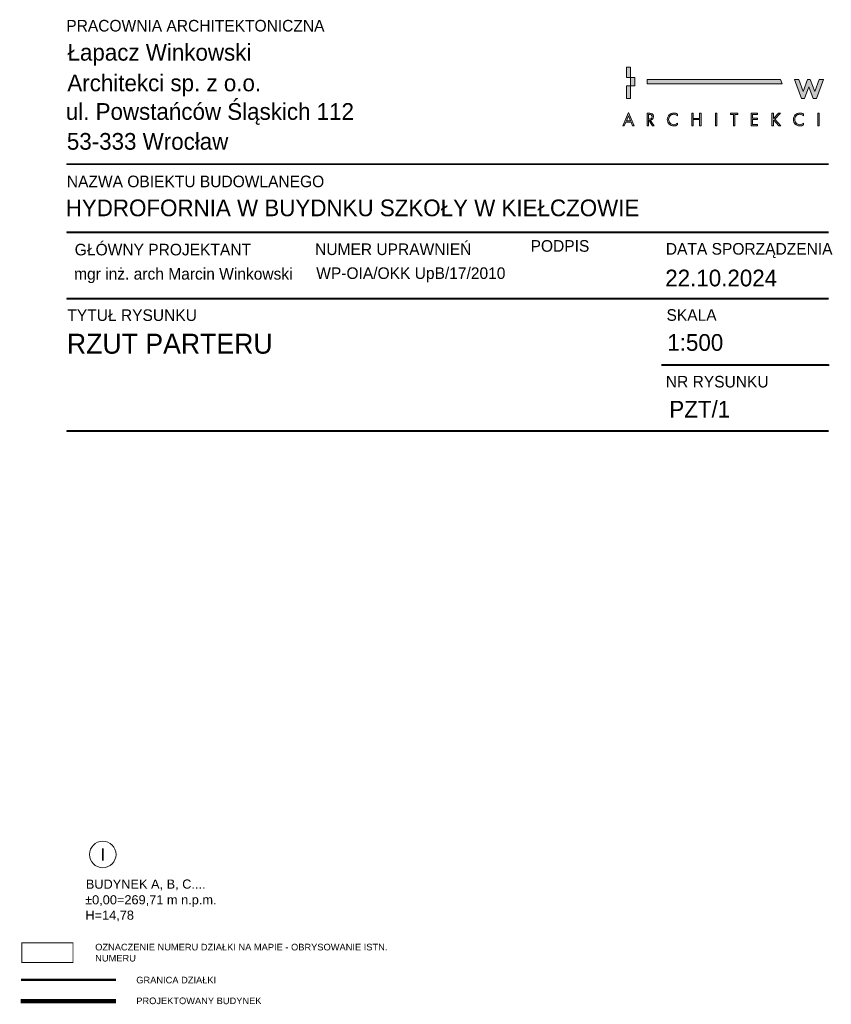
# Model space of a CAD drawing. Header units: centimetres. Extents: x 1590 to 6442358, y 1327 to 6703124.
# Tile 38 of 79: x 1796 to 1894, y 1998 to 2117. Entities that reach past the tile are written whole.
import ezdxf
from ezdxf.enums import TextEntityAlignment as Align

# ---------------------------------------------------------------- set-up
doc = ezdxf.new("R2010")
doc.units = ezdxf.units.CM
doc.linetypes.add('DASHED', pattern=[19.05, 12.7, -6.35])
for name, color, linetype, lineweight in [('0_TABELKA', 7, 'Continuous', 9), ('A_WIDOKOWE', 2, 'Continuous', 13), ('PZT_BUD.PROJEKTOWANE', 160, 'Continuous', 100), ('PZT_OPIS', 241, 'Continuous', 5)]:
    doc.layers.add(name, color=color, linetype=linetype, lineweight=lineweight)
doc.layers.add('PZT_GRANICA DZIAŁKI', color=1, linetype='DASHED', lineweight=100, true_color=0xff0000)
doc.layers.add('PZT_GRANICA OPRACOWANIA', color=7, linetype='DASHED', lineweight=100, true_color=0xedcd12)
doc.styles.add('100 Jost1', font='Jost-400-Book.ttf')
doc.styles.add('500', font='arial.ttf', dxfattribs={"height": 80})
doc.styles.add('ARIAL', font='arial.ttf')

# ---------------------------------------------------------------- blocks, each defined once
blk = doc.blocks.new('KONDYGNACJE')
at = {"lineweight": 15, "ltscale": 2}
blk.add_circle((0, 0), 160, dxfattribs=at)
at = {"style": 'ARIAL'}
blk.add_attdef('L.KOND.', text='', height=150, dxfattribs=at).set_placement((0, 0), align=Align.MIDDLE_CENTER)
blk = doc.blocks.new('TABELKA_WSZYSTKIE_BRANŻE_SPZOO')
at = {"true_color": 0x224b90}
h = blk.add_hatch(color=167, dxfattribs=at)
h.paths.add_polyline_path([(-27.89, 42.63), (-28.53, 42.63), (-28.71, 42.2), (-28.9, 42.2), (-28.2, 43.79), (-27.52, 42.2), (-27.71, 42.2)])
h.paths.add_polyline_path([(-27.95, 42.79), (-28.2, 43.4), (-28.46, 42.79)])
edge = h.paths.add_edge_path()
edge.add_spline(control_points=[(-25.81, 43.56), (-25.81, 43.56), (-25.81, 43.02), (-25.81, 43.02), (-25.81, 43.02), (-25.75, 43.02), (-25.75, 43.02), (-25.7, 43.02), (-25.65, 43.02), (-25.61, 43.03), (-25.57, 43.03), (-25.53, 43.05), (-25.49, 43.06), (-25.45, 43.08), (-25.42, 43.11), (-25.4, 43.15), (-25.38, 43.19), (-25.37, 43.23), (-25.37, 43.29), (-25.37, 43.34), (-25.38, 43.38), (-25.39, 43.41), (-25.41, 43.45), (-25.43, 43.47), (-25.45, 43.49), (-25.47, 43.51), (-25.5, 43.53), (-25.53, 43.54), (-25.57, 43.55), (-25.6, 43.56), (-25.64, 43.56), (-25.67, 43.56), (-25.71, 43.56), (-25.76, 43.56), (-25.76, 43.56), (-25.81, 43.56), (-25.81, 43.56)], knot_values=[0, 0, 0, 0, 1, 1, 1, 2, 2, 2, 3, 3, 3, 4, 4, 4, 5, 5, 5, 6, 6, 6, 7, 7, 7, 8, 8, 8, 9, 9, 9, 10, 10, 10, 11, 11, 11, 12, 12, 12, 12], degree=3, periodic=0)
edge = h.paths.add_edge_path()
edge.add_spline(control_points=[(-25.81, 42.87), (-25.81, 42.87), (-25.81, 42.2), (-25.81, 42.2), (-25.81, 42.2), (-25.97, 42.2), (-25.97, 42.2), (-25.97, 42.2), (-25.97, 43.72), (-25.97, 43.72), (-25.97, 43.72), (-25.76, 43.72), (-25.76, 43.72), (-25.68, 43.72), (-25.61, 43.71), (-25.55, 43.7), (-25.49, 43.69), (-25.43, 43.67), (-25.37, 43.64), (-25.32, 43.61), (-25.28, 43.57), (-25.25, 43.51), (-25.22, 43.45), (-25.2, 43.38), (-25.2, 43.3), (-25.2, 43.18), (-25.24, 43.09), (-25.31, 43.01), (-25.37, 42.93), (-25.47, 42.89), (-25.58, 42.88), (-25.58, 42.88), (-25.1, 42.2), (-25.1, 42.2), (-25.1, 42.2), (-25.31, 42.2), (-25.31, 42.2), (-25.31, 42.2), (-25.76, 42.87), (-25.76, 42.87), (-25.76, 42.87), (-25.81, 42.87), (-25.81, 42.87)], knot_values=[0, 0, 0, 0, 1, 1, 1, 2, 2, 2, 3, 3, 3, 4, 4, 4, 5, 5, 5, 6, 6, 6, 7, 7, 7, 8, 8, 8, 9, 9, 9, 10, 10, 10, 11, 11, 11, 12, 12, 12, 13, 13, 13, 14, 14, 14, 14], degree=3, periodic=0)
edge = h.paths.add_edge_path()
edge.add_spline(control_points=[(-22.3, 43.6), (-22.3, 43.6), (-22.3, 43.39), (-22.3, 43.39), (-22.43, 43.52), (-22.59, 43.59), (-22.76, 43.59), (-22.93, 43.59), (-23.07, 43.53), (-23.19, 43.4), (-23.31, 43.28), (-23.37, 43.13), (-23.37, 42.96), (-23.37, 42.79), (-23.31, 42.65), (-23.19, 42.52), (-23.07, 42.4), (-22.93, 42.33), (-22.76, 42.33), (-22.59, 42.33), (-22.44, 42.4), (-22.3, 42.53), (-22.3, 42.53), (-22.3, 42.33), (-22.3, 42.33), (-22.44, 42.23), (-22.59, 42.18), (-22.75, 42.18), (-22.97, 42.18), (-23.15, 42.25), (-23.31, 42.41), (-23.46, 42.56), (-23.54, 42.74), (-23.54, 42.95), (-23.54, 43.17), (-23.46, 43.36), (-23.31, 43.51), (-23.15, 43.67), (-22.97, 43.74), (-22.75, 43.74), (-22.59, 43.74), (-22.44, 43.7), (-22.3, 43.6)], knot_values=[0, 0, 0, 0, 1, 1, 1, 2, 2, 2, 3, 3, 3, 4, 4, 4, 5, 5, 5, 6, 6, 6, 7, 7, 7, 8, 8, 8, 9, 9, 9, 10, 10, 10, 11, 11, 11, 12, 12, 12, 13, 13, 13, 14, 14, 14, 14], degree=3, periodic=0)
h.paths.add_polyline_path([(-20.41, 43.1), (-19.64, 43.1), (-19.64, 43.72), (-19.47, 43.72), (-19.47, 42.2), (-19.64, 42.2), (-19.64, 42.95), (-20.41, 42.95), (-20.41, 42.2), (-20.58, 42.2), (-20.58, 43.72), (-20.41, 43.72)])
h.paths.add_polyline_path([(-17.55, 43.72), (-17.55, 42.2), (-17.72, 42.2), (-17.72, 43.72)])
h.paths.add_polyline_path([(-15.41, 43.56), (-15.41, 42.2), (-15.57, 42.2), (-15.57, 43.56), (-15.94, 43.56), (-15.94, 43.72), (-15.04, 43.72), (-15.04, 43.56)])
h.paths.add_polyline_path([(-13.43, 42.2), (-13.43, 43.72), (-12.65, 43.72), (-12.65, 43.56), (-13.26, 43.56), (-13.26, 43.11), (-12.67, 43.11), (-12.67, 42.95), (-13.26, 42.95), (-13.26, 42.36), (-12.65, 42.36), (-12.65, 42.2)])
h.paths.add_polyline_path([(-10.76, 43.07), (-10.12, 43.72), (-9.89, 43.72), (-10.6, 43.01), (-9.87, 42.2), (-10.1, 42.2), (-10.72, 42.9), (-10.76, 42.86), (-10.76, 42.2), (-10.93, 42.2), (-10.93, 43.72), (-10.76, 43.72)])
edge = h.paths.add_edge_path()
edge.add_spline(control_points=[(-7.12, 43.6), (-7.12, 43.6), (-7.12, 43.39), (-7.12, 43.39), (-7.25, 43.52), (-7.4, 43.59), (-7.58, 43.59), (-7.75, 43.59), (-7.89, 43.53), (-8.01, 43.4), (-8.13, 43.28), (-8.19, 43.13), (-8.19, 42.96), (-8.19, 42.79), (-8.13, 42.65), (-8.01, 42.52), (-7.89, 42.4), (-7.74, 42.33), (-7.58, 42.33), (-7.4, 42.33), (-7.25, 42.4), (-7.12, 42.53), (-7.12, 42.53), (-7.12, 42.33), (-7.12, 42.33), (-7.26, 42.23), (-7.41, 42.18), (-7.57, 42.18), (-7.78, 42.18), (-7.97, 42.25), (-8.12, 42.41), (-8.28, 42.56), (-8.35, 42.74), (-8.35, 42.95), (-8.35, 43.17), (-8.28, 43.36), (-8.12, 43.51), (-7.97, 43.67), (-7.79, 43.74), (-7.57, 43.74), (-7.4, 43.74), (-7.25, 43.7), (-7.12, 43.6)], knot_values=[0, 0, 0, 0, 1, 1, 1, 2, 2, 2, 3, 3, 3, 4, 4, 4, 5, 5, 5, 6, 6, 6, 7, 7, 7, 8, 8, 8, 9, 9, 9, 10, 10, 10, 11, 11, 11, 12, 12, 12, 13, 13, 13, 14, 14, 14, 14], degree=3, periodic=0)
h.paths.add_polyline_path([(-5.24, 43.72), (-5.24, 42.2), (-5.41, 42.2), (-5.41, 43.72)])
h.paths.add_polyline_path([(-28.46, 47.01), (-27.96, 47.01), (-27.96, 45.5), (-28.21, 45.5), (-28.46, 45.5)])
h.paths.add_polyline_path([(-28.46, 49.27), (-27.96, 49.27), (-27.96, 48.01), (-28.46, 48.01)])
h.paths.add_polyline_path([(-25.97, 47.76), (-9.88, 47.76), (-9.71, 47.26), (-25.97, 47.26)])
h.paths.add_polyline_path([(-27.96, 48.01), (-27.46, 48.01), (-27.46, 47.01), (-27.96, 47.01)])
h.paths.add_polyline_path([(-5.57, 45.5), (-5.95, 45.5), (-6.47, 46.91), (-7, 45.5), (-7.38, 45.5), (-8.22, 47.76), (-7.7, 47.76), (-7.18, 46.35), (-6.65, 47.76), (-6.31, 47.76), (-5.77, 46.35), (-5.24, 47.76), (-4.73, 47.76)])
at = {"color": 167, "lineweight": 0, "true_color": 0x224b90}
for points in [[(-28.46, 49.27), (-27.96, 49.27), (-27.96, 48.01), (-28.46, 48.01), (-28.46, 49.27)], [(-27.96, 48.01), (-27.46, 48.01), (-27.46, 47.01), (-27.96, 47.01), (-27.96, 48.01)], [(-25.97, 47.76), (-9.88, 47.76), (-9.71, 47.26), (-25.97, 47.26), (-25.97, 47.76)], [(-5.57, 45.5), (-5.95, 45.5), (-6.47, 46.91), (-7, 45.5), (-7.38, 45.5), (-8.22, 47.76), (-7.7, 47.76), (-7.18, 46.35), (-6.65, 47.76), (-6.31, 47.76), (-5.77, 46.35), (-5.24, 47.76), (-4.73, 47.76), (-5.57, 45.5)], [(-28.46, 47.01), (-27.96, 47.01), (-27.96, 45.5), (-28.21, 45.5), (-28.46, 45.5), (-28.46, 47.01)], [(-27.89, 42.63), (-28.53, 42.63), (-28.71, 42.2), (-28.9, 42.2), (-28.2, 43.79), (-27.52, 42.2), (-27.71, 42.2), (-27.89, 42.63)], [(-27.95, 42.79), (-28.2, 43.4), (-28.46, 42.79), (-27.95, 42.79)], [(-20.41, 43.1), (-19.64, 43.1), (-19.64, 43.72), (-19.47, 43.72), (-19.47, 42.2), (-19.64, 42.2), (-19.64, 42.95), (-20.41, 42.95), (-20.41, 42.2), (-20.58, 42.2), (-20.58, 43.72), (-20.41, 43.72), (-20.41, 43.1)], [(-17.55, 43.72), (-17.55, 42.2), (-17.72, 42.2), (-17.72, 43.72), (-17.55, 43.72)], [(-15.41, 43.56), (-15.41, 42.2), (-15.57, 42.2), (-15.57, 43.56), (-15.94, 43.56), (-15.94, 43.72), (-15.04, 43.72), (-15.04, 43.56), (-15.41, 43.56)], [(-13.43, 42.2), (-13.43, 43.72), (-12.65, 43.72), (-12.65, 43.56), (-13.26, 43.56), (-13.26, 43.11), (-12.67, 43.11), (-12.67, 42.95), (-13.26, 42.95), (-13.26, 42.36), (-12.65, 42.36), (-12.65, 42.2), (-13.43, 42.2)], [(-10.76, 43.07), (-10.12, 43.72), (-9.89, 43.72), (-10.6, 43.01), (-9.87, 42.2), (-10.1, 42.2), (-10.72, 42.9), (-10.76, 42.86), (-10.76, 42.2), (-10.93, 42.2), (-10.93, 43.72), (-10.76, 43.72), (-10.76, 43.07)], [(-5.24, 43.72), (-5.24, 42.2), (-5.41, 42.2), (-5.41, 43.72), (-5.24, 43.72)]]:
    blk.add_lwpolyline(points, dxfattribs=at)
for points, knots in [([(-25.81, 42.87), (-25.81, 42.87), (-25.81, 42.2), (-25.81, 42.2), (-25.81, 42.2), (-25.97, 42.2), (-25.97, 42.2), (-25.97, 42.2), (-25.97, 43.72), (-25.97, 43.72), (-25.97, 43.72), (-25.76, 43.72), (-25.76, 43.72), (-25.68, 43.72), (-25.61, 43.71), (-25.55, 43.7), (-25.49, 43.69), (-25.43, 43.67), (-25.37, 43.64), (-25.32, 43.61), (-25.28, 43.57), (-25.25, 43.51), (-25.22, 43.45), (-25.2, 43.38), (-25.2, 43.3), (-25.2, 43.18), (-25.24, 43.09), (-25.31, 43.01), (-25.37, 42.93), (-25.47, 42.89), (-25.58, 42.88), (-25.58, 42.88), (-25.1, 42.2), (-25.1, 42.2), (-25.1, 42.2), (-25.31, 42.2), (-25.31, 42.2), (-25.31, 42.2), (-25.76, 42.87), (-25.76, 42.87), (-25.76, 42.87), (-25.81, 42.87), (-25.81, 42.87)], [0, 0, 0, 0, 1, 1, 1, 2, 2, 2, 3, 3, 3, 4, 4, 4, 5, 5, 5, 6, 6, 6, 7, 7, 7, 8, 8, 8, 9, 9, 9, 10, 10, 10, 11, 11, 11, 12, 12, 12, 13, 13, 13, 14, 14, 14, 14]), ([(-25.81, 43.56), (-25.81, 43.56), (-25.81, 43.02), (-25.81, 43.02), (-25.81, 43.02), (-25.75, 43.02), (-25.75, 43.02), (-25.7, 43.02), (-25.65, 43.02), (-25.61, 43.03), (-25.57, 43.03), (-25.53, 43.05), (-25.49, 43.06), (-25.45, 43.08), (-25.42, 43.11), (-25.4, 43.15), (-25.38, 43.19), (-25.37, 43.23), (-25.37, 43.29), (-25.37, 43.34), (-25.38, 43.38), (-25.39, 43.41), (-25.41, 43.45), (-25.43, 43.47), (-25.45, 43.49), (-25.47, 43.51), (-25.5, 43.53), (-25.53, 43.54), (-25.57, 43.55), (-25.6, 43.56), (-25.64, 43.56), (-25.67, 43.56), (-25.71, 43.56), (-25.76, 43.56), (-25.76, 43.56), (-25.81, 43.56), (-25.81, 43.56)], [0, 0, 0, 0, 1, 1, 1, 2, 2, 2, 3, 3, 3, 4, 4, 4, 5, 5, 5, 6, 6, 6, 7, 7, 7, 8, 8, 8, 9, 9, 9, 10, 10, 10, 11, 11, 11, 12, 12, 12, 12]), ([(-22.3, 43.6), (-22.3, 43.6), (-22.3, 43.39), (-22.3, 43.39), (-22.43, 43.52), (-22.59, 43.59), (-22.76, 43.59), (-22.93, 43.59), (-23.07, 43.53), (-23.19, 43.4), (-23.31, 43.28), (-23.37, 43.13), (-23.37, 42.96), (-23.37, 42.79), (-23.31, 42.65), (-23.19, 42.52), (-23.07, 42.4), (-22.93, 42.33), (-22.76, 42.33), (-22.59, 42.33), (-22.44, 42.4), (-22.3, 42.53), (-22.3, 42.53), (-22.3, 42.33), (-22.3, 42.33), (-22.44, 42.23), (-22.59, 42.18), (-22.75, 42.18), (-22.97, 42.18), (-23.15, 42.25), (-23.31, 42.41), (-23.46, 42.56), (-23.54, 42.74), (-23.54, 42.95), (-23.54, 43.17), (-23.46, 43.36), (-23.31, 43.51), (-23.15, 43.67), (-22.97, 43.74), (-22.75, 43.74), (-22.59, 43.74), (-22.44, 43.7), (-22.3, 43.6)], [0, 0, 0, 0, 1, 1, 1, 2, 2, 2, 3, 3, 3, 4, 4, 4, 5, 5, 5, 6, 6, 6, 7, 7, 7, 8, 8, 8, 9, 9, 9, 10, 10, 10, 11, 11, 11, 12, 12, 12, 13, 13, 13, 14, 14, 14, 14]), ([(-7.12, 43.6), (-7.12, 43.6), (-7.12, 43.39), (-7.12, 43.39), (-7.25, 43.52), (-7.4, 43.59), (-7.58, 43.59), (-7.75, 43.59), (-7.89, 43.53), (-8.01, 43.4), (-8.13, 43.28), (-8.19, 43.13), (-8.19, 42.96), (-8.19, 42.79), (-8.13, 42.65), (-8.01, 42.52), (-7.89, 42.4), (-7.74, 42.33), (-7.58, 42.33), (-7.4, 42.33), (-7.25, 42.4), (-7.12, 42.53), (-7.12, 42.53), (-7.12, 42.33), (-7.12, 42.33), (-7.26, 42.23), (-7.41, 42.18), (-7.57, 42.18), (-7.78, 42.18), (-7.97, 42.25), (-8.12, 42.41), (-8.28, 42.56), (-8.35, 42.74), (-8.35, 42.95), (-8.35, 43.17), (-8.28, 43.36), (-8.12, 43.51), (-7.97, 43.67), (-7.79, 43.74), (-7.57, 43.74), (-7.4, 43.74), (-7.25, 43.7), (-7.12, 43.6)], [0, 0, 0, 0, 1, 1, 1, 2, 2, 2, 3, 3, 3, 4, 4, 4, 5, 5, 5, 6, 6, 6, 7, 7, 7, 8, 8, 8, 9, 9, 9, 10, 10, 10, 11, 11, 11, 12, 12, 12, 13, 13, 13, 14, 14, 14, 14])]:
    blk.add_open_spline(points, degree=3, knots=knots, dxfattribs=at)
at = {"layer": '0_TABELKA', "color": 9, "true_color": 0xbabfcb}
for p, q in [((-95.89, 37.58), (-4.1, 37.58)), ((-95.89, 29.37), (-4.1, 29.37)), ((-95.89, 29.37), (-4.1, 29.37)), ((-95.89, 21.37), (-58.27, 21.37)), ((-95.89, 21.37), (-4.1, 21.37)), ((-57.19, 21.37), (-4.1, 21.37)), ((-24.25, 13.46), (-4.1, 13.46)), ((-95.89, 5.43), (-51.23, 5.43)), ((-50.23, 5.43), (-25.33, 5.43)), ((-24.25, 5.43), (-4.1, 5.43))]:
    blk.add_line(p, q, dxfattribs=at)
for points in [[(-95.89, 37.58, 0.22, 0.22, 0), (-4.1, 37.58, 0, 0, 0)], [(-95.89, 29.37, 0.22, 0.22, 0), (-4.1, 29.37, 0, 0, 0)], [(-95.89, 29.37, 0.22, 0.22, 0), (-4.1, 29.37, 0, 0, 0)], [(-95.89, 21.37, 0.22, 0.22, 0), (-4.1, 21.37, 0, 0, 0)], [(-24.25, 13.37, 0.22, 0.22, 0), (-4.02, 13.37, 0.22, 0.22, 0)], [(-95.89, 5.43, 0.22, 0.22, 0), (-4.1, 5.43, 0, 0, 0)]]:
    blk.add_lwpolyline(points, format="xyseb", dxfattribs=at)
at = {"layer": '0_TABELKA', "color": 167, "linetype": 'Continuous', "true_color": 0x234b90, "style": '100 Jost1'}
for s, p in [('PRACOWNIA ARCHITEKTONICZNA', (-95.93, 53.56)), ('NAZWA OBIEKTU BUDOWLANEGO', (-95.86, 34.8)), ('NUMER UPRAWNIEŃ', (-65.96, 26.63)), ('G', (-94.92, 26.59)), ('ŁÓWNY PROJEKTANT', (-93.44, 26.59)), ('PODPIS', (-40, 27.03)), ('DATA SPORZĄDZENIA', (-23.71, 26.68)), ('TYTUŁ RYSUNKU', (-95.8, 18.69)), ('SKALA', (-23.63, 18.71)), ('NR RYSUNKU', (-23.71, 10.68))]:
    blk.add_text(s, height=1.4, dxfattribs=at).set_placement(p)
at = {"layer": '0_TABELKA', "color": 169, "linetype": 'Continuous', "true_color": 0x192c53, "style": '100 Jost1'}
for s, height, p in [('Łapacz Winkowski', 2.013, (-95.78, 50.05)), ('Architekci sp. z o.o.', 2.013, (-95.8, 46.36)), ('ul. Powstańców Śląskich 112', 2.013, (-95.99, 42.92)), ('53-333 Wrocław', 2.013, (-95.86, 39.32)), ('HYDROFORNIA W BUYDNKU SZKOŁY W KIEŁCZOWIE', 2.013, (-96, 31.31)), ('mgr inż. arch Marcin Winkowski', 1.4, (-94.99, 23.67)), ('WP-OIA/OKK UpB/17/2010', 1.4, (-65.82, 23.75)), ('22.10.2024', 2.013, (-23.78, 22.86))]:
    blk.add_text(s, height=height, dxfattribs=at).set_placement(p)
at = {"layer": '0_TABELKA', "color": 169, "true_color": 0x192c53, "style": '100 Jost1'}
for tag, height, p in [('TYT_RYS_001', 2.4, (-96.09, 20.12)), ('SKALA', 2.01, (-23.55, 17.11)), ('NR', 2.01, (-23.55, 9.07))]:
    blk.add_attdef(tag, text='', height=height, dxfattribs=at).set_placement(p, align=Align.TOP_LEFT)

msp = doc.modelspace()

# ---------------------------------------------------------------- linework, layer by layer
at = {"layer": 'PZT_BUD.PROJEKTOWANE', "transparency": 33554687}
msp.add_lwpolyline([(1796.346, 1998.547), (1807.797, 1998.547)], dxfattribs=at)
at = {"layer": 'PZT_GRANICA DZIAŁKI', "linetype": 'DASHED', "ltscale": 0.1, "transparency": 33554687, "const_width": 0.3}
msp.add_lwpolyline([(1796.346, 2001.103), (1807.797, 2001.103)], dxfattribs=at)
at = {"layer": 'PZT_GRANICA OPRACOWANIA', "linetype": 'Continuous', "transparency": 33554687, "const_width": 0.1}
msp.add_lwpolyline([(1796.451, 2005.55), (1802.621, 2005.551), (1802.622, 2003.195), (1796.451, 2003.193)], close=True, dxfattribs=at)

# ---------------------------------------------------------------- block references
at = {"layer": 'A_WIDOKOWE', "transparency": 33554687}
ref = msp.add_blockref('TABELKA_WSZYSTKIE_BRANŻE_SPZOO', (1897.739, 2061.784), dxfattribs=at)
ref.add_attrib('SKALA', '1:500', dxfattribs={"layer": '0_TABELKA', "color": 169, "true_color": 0x192c53, "height": 2.0147, "style": '100 Jost1'}).set_placement((1874.203, 2078.895), align=Align.TOP_LEFT)
ref.add_attrib('NR', 'PZT/1', dxfattribs={"layer": '0_TABELKA', "color": 169, "true_color": 0x192c53, "height": 2.0147, "style": '100 Jost1'}).set_placement((1874.445, 2070.853), align=Align.TOP_LEFT)
ref.add_attrib('TYT_RYS_001', 'RZUT PARTERU', (1801.884, 2076.535), dxfattribs={"layer": '0_TABELKA', "color": 169, "true_color": 0x192c53, "height": 2.4, "style": '100 Jost1'})
at = {"layer": 'PZT_OPIS', "transparency": 33554687, "xscale": 0.01, "yscale": 0.01, "zscale": 0.01}
msp.add_blockref('KONDYGNACJE', (1806.202, 2016.21), dxfattribs=at).add_auto_attribs({'L.KOND.': 'I'})

# ---------------------------------------------------------------- texts
at = {"layer": 'PZT_OPIS', "ltscale": 2, "transparency": 33554687, "style": 'ARIAL'}
for s, p in [('BUDYNEK A, B, C....', (1804.161, 2012.628)), ('%%P0,00=269,71 m n.p.m.', (1804.076, 2010.74)), ('H=14,78', (1804.108, 2008.89))]:
    msp.add_text(s, height=1.1, rotation=0.06199, dxfattribs=at).set_placement(p, align=Align.MIDDLE_LEFT)
at = {"layer": 'PZT_OPIS', "transparency": 33554687, "char_height": 0.8, "width": 35.57693, "attachment_point": 4, "style": '500'}
for s, insert in [('OZNACZENIE NUMERU DZIAŁKI NA MAPIE - OBRYSOWANIE ISTN. NUMERU', (1805.29, 2004.373)), ('\\A1;GRANICA DZIAŁKI ', (1810.237, 2001.068)), ('\\A1;PROJEKTOWANY BUDYNEK', (1810.237, 1998.568))]:
    msp.add_mtext(s, dxfattribs=dict(at, insert=insert))

doc.saveas('drawing.dxf')
